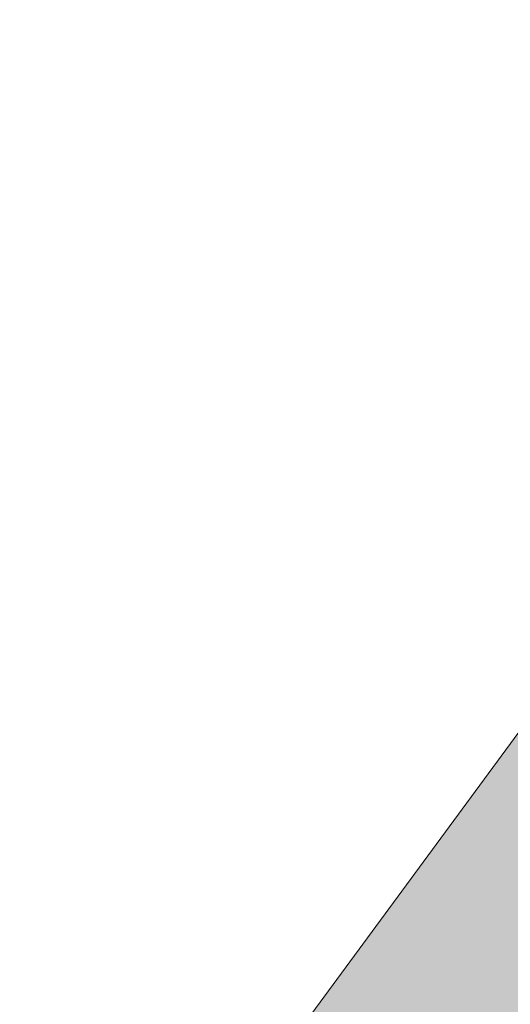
# Model space of a CAD drawing. Header units: metres. Extents: x -228 to 168, y -124 to 293.
# Tile 159 of 256: x -162.03 to -158.12, y 95.64 to 103.5. Entities that reach past the tile are written whole.
import ezdxf

# ---------------------------------------------------------------- set-up
doc = ezdxf.new("R2010")
doc.units = ezdxf.units.M
doc.header["$MEASUREMENT"] = 0
doc.layers.add('Straße.3 _ UMGEBUNG', color=7, linetype='Continuous')

msp = doc.modelspace()

# ---------------------------------------------------------------- hatches: boundary and pattern name
at = {"layer": 'Straße.3 _ UMGEBUNG', "linetype": 'Continuous', "lineweight": 18, "true_color": 0xdfdfdf}
msp.add_hatch(color=254, dxfattribs=at).paths.add_polyline_path([(-180.8928, -93.4984), (-151.3369, -93.4005), (-142.6633, -87.9862), (-116.6446, -73.5291), (-104.224, -66.7087), (-104.6256, -65.5693), (-95.5034, -59.0869), (-83.4116, -48.4358), (-68.4792, -36.1178), (-61.6639, -30.1157), (-55.2033, -27.6405), (-38.8726, -12.9187), (-36.8781, -8.2874), (-25.0242, 2.9261), (-15.8137, 11.939), (-4.4582, 23.4209), (8.5556, 36.7897), (34.0007, 64.6407), (91.7136, 128.1134), (109.493, 147.5747), (127.748, 168.4258), (136.3203, 176.1408), (136.077, 186.9798), (106.7586, 153.4576), (89.6888, 134.7213), (86.4228, 134.8112), (88.5094, 137.4428), (83.55, 137.6096), (32.1934, 202.7974), (32.5324, 207.9492), (57.5348, 229.0822), (58.7074, 230.4349), (76.9149, 245.7621), (84.2185, 221.8969), (87.9788, 208.7503), (91.3163, 211.3016), (80.2347, 248.7535), (91.9335, 258.209), (82.1373, 262.1229), (56.3015, 239.6208), (55.1619, 238.2542), (30.6634, 217.8306), (27.6631, 215.7732), (16.862, 218.8592), (-7.5689, 246.119), (-16.5151, 242.3133), (10.9875, 212.1676), (12.2019, 207.2385), (10.1303, 203.381), (-13.0862, 189.3797), (-153.3335, 104.2142), (-167.1399, 85.4573), (-144.6516, 99.4634), (-108.0123, 121.6626), (-104.5855, 120.66), (-100.0691, 123.1432), (-99.1091, 126.9326), (-88.727, 132.8625), (-77.0782, 140.031), (-48.5266, 157.128), (-27.8411, 169.4437), (19.7741, 197.9343), (25.2111, 197.1314), (77.286, 130.6507), (77.286, 124.867), (80.2775, 127.5927), (79.2584, 123.2726), (10.3075, 47.5902), (-20.6024, 15.7873), (-21.678, 15.9051), (-27.8414, 10.4013, -0.211447), (-29.0114, 7.4242), (-29.7874, 6.7422), (-41.7444, -4.5006), (-50.0247, -8.4567), (-60.2412, -17.54), (-66.5215, -26.3319), (-74.2823, -33.0574), (-88.7483, -44.2687), (-105.9073, -55.4869), (-115.3246, -60.4192), (-123.8384, -65.0613), (-131.5884, -69.6363), (-138.2289, -72.9076), (-147.2383, -76.8112), (-154.0962, -80.2855), (-165.5631, -86.7112), (-170.8921, -87.0019)])

# ---------------------------------------------------------------- linework, layer by layer
at = {"layer": 'Straße.3 _ UMGEBUNG', "color": 254, "linetype": 'Continuous', "lineweight": 18, "true_color": 0xdfdfdf, "flags": 128}
msp.add_lwpolyline([(-73.8443, 152.4842), (-87.4827, 144.2022), (-101.9669, 135.4067), (-118.5762, 125.3206), (-134.3968, 115.7135), (-153.3335, 104.2142), (-167.1399, 85.4573), (-144.6516, 99.4634), (-125.1859, 111.2574), (-108.0123, 121.6626), (-104.5855, 120.66), (-100.0691, 123.1432), (-99.1091, 126.9326), (-88.727, 132.8625), (-77.0782, 140.031)], dxfattribs=at)

doc.saveas('drawing.dxf')
